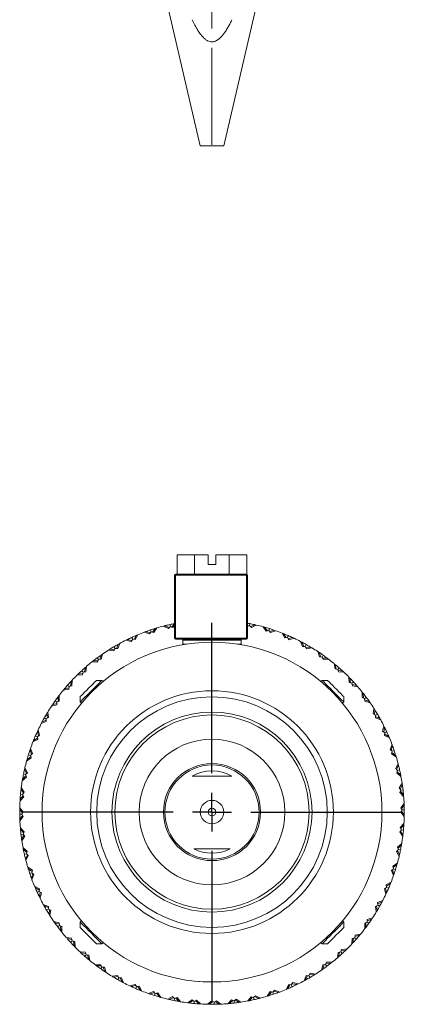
# Model space of a CAD drawing. Header units: inches. Extents: x 1 to 18.7, y 1.8 to 15.7.
# Tile 7 of 22: x 10.3 to 12.3, y 1.8 to 6.9. Entities that reach past the tile are written whole.
import ezdxf

# ---------------------------------------------------------------- set-up
doc = ezdxf.new("R2010")
doc.units = ezdxf.units.IN
doc.header["$MEASUREMENT"] = 0
doc.linetypes.add('CENTERX2', pattern=[0.8, 0.5, -0.1, 0.1, -0.1])
doc.layers.add('SLD-0', color=7, linetype='Continuous')

# ---------------------------------------------------------------- blocks, each defined once
blk = doc.blocks.new('SW_CENTERMARKSYMBOL_1')
at = {"layer": 'SLD-0', "color": 0}
for p, q in [((0, 0.2), (0, 0.975)), ((0, 0), (0, 0.1)), ((-0.2, 0), (-0.975, 0)), ((0, 0), (-0.1, 0)), ((0, 0), (0, -0.1)), ((0, 0), (0.1, 0)), ((0.2, 0), (0.975, 0)), ((0, -0.2), (0, -0.975))]:
    blk.add_line(p, q, dxfattribs=at)

msp = doc.modelspace()

# ---------------------------------------------------------------- linework, layer by layer
at = {"color": 7, "linetype": 'Continuous', "lineweight": 15}
for p, q in [((11.0828, 7.0326), (11.265, 6.2526)), ((11.3856, 6.2526), (11.5678, 7.0326)), ((11.265, 6.2526), (11.3856, 6.2526)), ((11.1452, 4.1457), (11.1452, 4.0457)), ((11.1452, 4.1457), (11.235, 4.1457)), ((11.235, 4.1457), (11.235, 4.0457)), ((11.235, 4.1457), (11.3053, 4.1457)), ((11.3053, 4.0957), (11.3053, 4.1457)), ((11.3453, 4.1457), (11.3453, 4.0957)), ((11.3453, 4.1457), (11.4145, 4.1457)), ((11.4145, 4.1457), (11.4145, 4.0457)), ((11.4145, 4.1457), (11.5043, 4.1457)), ((11.5043, 4.1457), (11.5043, 4.0455)), ((11.3453, 4.0957), (11.3053, 4.0957)), ((11.1328, 3.7157), (11.1328, 4.0407)), ((11.1328, 4.0407), (11.1378, 4.0407)), ((11.1378, 4.0407), (11.1378, 4.0457)), ((11.1378, 4.0457), (11.5028, 4.0457)), ((11.1378, 4.0407), (11.1378, 3.7157)), ((11.5028, 4.0407), (11.1378, 4.0407)), ((11.5028, 4.0407), (11.5028, 4.0457)), ((11.5028, 3.7157), (11.5028, 4.0407)), ((11.5028, 4.0407), (11.5078, 4.0407)), ((11.5078, 4.0407), (11.5078, 3.7157)), ((11.0122, 3.7486), (11.0088, 3.7588)), ((11.0335, 3.7667), (11.019, 3.747)), ((11.0256, 3.7454), (11.041, 3.769)), ((11.0328, 3.7658), (11.0317, 3.7662)), ((11.0757, 3.7787), (11.1012, 3.7665)), ((11.0833, 3.7807), (11.1059, 3.7713)), ((11.0844, 3.7803), (11.0851, 3.7811)), ((11.1012, 3.7665), (11.1109, 3.7763)), ((11.1109, 3.7763), (11.1086, 3.7867)), ((11.1109, 3.7763), (11.1239, 3.7716)), ((11.1328, 3.7908), (11.1175, 3.7739)), ((11.1239, 3.7716), (11.1328, 3.7826)), ((11.1328, 3.7914), (11.1321, 3.7917)), ((11.5115, 3.7783), (11.5078, 3.7823)), ((11.5078, 3.7769), (11.5181, 3.7809)), ((11.5202, 3.7913), (11.5181, 3.7809)), ((11.5181, 3.7809), (11.5281, 3.7713)), ((11.5232, 3.776), (11.5456, 3.7859)), ((11.5281, 3.7713), (11.5532, 3.7841)), ((11.5445, 3.7854), (11.5438, 3.7863)), ((11.5882, 3.7752), (11.6041, 3.7519)), ((11.5958, 3.7731), (11.6106, 3.7536)), ((11.5964, 3.7722), (11.5975, 3.7726)), ((11.6041, 3.7519), (11.6174, 3.7554)), ((11.6174, 3.7554), (11.6206, 3.7657)), ((11.6174, 3.7554), (11.6263, 3.7449)), ((11.6452, 3.7576), (11.622, 3.7501)), ((11.6263, 3.7449), (11.6527, 3.755)), ((11.6442, 3.7573), (11.6435, 3.7582)), ((10.882, 3.7059), (10.9094, 3.6993)), ((10.889, 3.7094), (10.9131, 3.7049)), ((10.8902, 3.7092), (10.8907, 3.7102)), ((10.9094, 3.6993), (10.9169, 3.7108)), ((10.9169, 3.7108), (10.9125, 3.7205)), ((10.9169, 3.7108), (10.9306, 3.709)), ((10.9362, 3.731), (10.9239, 3.7099)), ((10.9306, 3.709), (10.9434, 3.7341)), ((10.9356, 3.73), (10.9345, 3.7303)), ((10.9769, 3.7474), (11.0035, 3.7379)), ((10.9843, 3.7501), (11.0078, 3.7431)), ((10.9854, 3.7498), (10.986, 3.7508)), ((11.0035, 3.7379), (11.0122, 3.7486)), ((11.0122, 3.7486), (11.0256, 3.7454)), ((11.1378, 3.7157), (11.1328, 3.7157)), ((11.1378, 3.7107), (11.1378, 3.7157)), ((11.1378, 3.7157), (11.5028, 3.7157)), ((11.5028, 3.7107), (11.1378, 3.7107)), ((11.1753, 3.7057), (11.1753, 3.6857)), ((11.4753, 3.7057), (11.1753, 3.7057)), ((11.4753, 3.6857), (11.4753, 3.7057)), ((11.5028, 3.7107), (11.5028, 3.7157)), ((11.5078, 3.7157), (11.5028, 3.7157)), ((11.6865, 3.7425), (11.6999, 3.7177)), ((11.6938, 3.7396), (11.7066, 3.7187)), ((11.6944, 3.7386), (11.6955, 3.7389)), ((11.6999, 3.7177), (11.7135, 3.7198)), ((11.7135, 3.7198), (11.7178, 3.7296)), ((11.7135, 3.7198), (11.7213, 3.7084)), ((11.7414, 3.719), (11.7175, 3.714)), ((11.7213, 3.7084), (11.7486, 3.7157)), ((11.7403, 3.7188), (11.7398, 3.7198)), ((10.7919, 3.6547), (10.8199, 3.651)), ((10.7985, 3.6589), (10.8229, 3.657)), ((10.7997, 3.6588), (10.8001, 3.6599)), ((10.8199, 3.651), (10.8261, 3.6632)), ((10.8261, 3.6632), (10.8207, 3.6724)), ((10.8261, 3.6632), (10.8399, 3.6628)), ((10.8431, 3.6854), (10.8332, 3.663)), ((10.8399, 3.6628), (10.8501, 3.6892)), ((10.8427, 3.6843), (10.8416, 3.6845)), ((11.0895, 3.6625), (11.0894, 3.6633)), ((11.1688, 3.6817), (11.1688, 3.6816)), ((11.1753, 3.6857), (11.1934, 3.6857)), ((11.4572, 3.6857), (11.4753, 3.6857)), ((11.7809, 3.6997), (11.7916, 3.6736)), ((11.7878, 3.696), (11.7983, 3.6739)), ((11.7883, 3.695), (11.7895, 3.6952)), ((11.7916, 3.6736), (11.8054, 3.6743)), ((11.8054, 3.6743), (11.8106, 3.6836)), ((11.8054, 3.6743), (11.8119, 3.6622)), ((11.833, 3.6706), (11.8087, 3.6681)), ((11.8119, 3.6622), (11.8398, 3.6665)), ((11.8319, 3.6705), (11.8315, 3.6715)), ((10.715, 3.5993), (10.7152, 3.6004)), ((10.7408, 3.6064), (10.7344, 3.615)), ((10.7358, 3.5936), (10.7408, 3.6064)), ((10.7408, 3.6064), (10.7545, 3.6075)), ((10.7554, 3.6302), (10.7478, 3.607)), ((10.7551, 3.6291), (10.7539, 3.6292)), ((10.7545, 3.6075), (10.7619, 3.6347)), ((11.8702, 3.6473), (11.8782, 3.6202)), ((11.8768, 3.6429), (11.8849, 3.6198)), ((11.8772, 3.6418), (11.8783, 3.6419)), ((11.8782, 3.6202), (11.892, 3.6194)), ((11.892, 3.6194), (11.8981, 3.6282)), ((11.892, 3.6194), (11.8972, 3.6067)), ((11.9191, 3.6129), (11.8946, 3.6129)), ((11.8972, 3.6067), (11.9254, 3.6081)), ((11.918, 3.6129), (11.9176, 3.614)), ((10.6739, 3.5662), (10.6688, 3.5423)), ((10.6737, 3.5651), (10.6725, 3.565)), ((10.6754, 3.5435), (10.6799, 3.5714)), ((10.7076, 3.5944), (10.7358, 3.5936)), ((10.7138, 3.5993), (10.7383, 3.5999)), ((11.9536, 3.5858), (11.9587, 3.558)), ((11.9587, 3.558), (11.9723, 3.5558)), ((11.9597, 3.5807), (11.9654, 3.5569)), ((11.96, 3.5796), (11.9611, 3.5796)), ((11.9723, 3.5558), (11.9794, 3.5639)), ((11.9723, 3.5558), (11.9762, 3.5426)), ((10.6034, 3.4716), (10.6049, 3.4998)), ((10.6301, 3.5256), (10.6583, 3.5277)), ((10.6358, 3.5311), (10.66, 3.5342)), ((10.6369, 3.5312), (10.6371, 3.5324)), ((10.6619, 3.541), (10.6546, 3.5489)), ((10.6583, 3.5277), (10.6619, 3.541)), ((10.6619, 3.541), (10.6754, 3.5435)), ((10.7584, 3.499), (10.7305, 3.499)), ((10.7648, 3.4926), (10.7584, 3.499)), ((11.8923, 3.499), (11.8858, 3.4926)), ((11.9201, 3.499), (11.8923, 3.499)), ((11.9986, 3.5465), (11.9743, 3.5491)), ((11.9762, 3.5426), (12.0044, 3.5411)), ((11.9975, 3.5466), (11.9973, 3.5477)), ((12.0302, 3.5159), (12.0323, 3.4878)), ((12.0357, 3.5103), (12.0388, 3.486)), ((12.0358, 3.5091), (12.037, 3.5089)), ((10.5603, 3.449), (10.588, 3.4541)), ((10.5653, 3.4551), (10.5891, 3.4608)), ((10.5664, 3.4554), (10.5665, 3.4565)), ((10.5902, 3.4677), (10.5822, 3.4748)), ((10.588, 3.4541), (10.5902, 3.4677)), ((10.5902, 3.4677), (10.6034, 3.4716)), ((10.5996, 3.494), (10.597, 3.4697)), ((10.5994, 3.4929), (10.5983, 3.4927)), ((12.0323, 3.4878), (12.0456, 3.4842)), ((12.0456, 3.4842), (12.0535, 3.4914)), ((12.0456, 3.4842), (12.0481, 3.4706)), ((12.0708, 3.4721), (12.0469, 3.4772)), ((12.0481, 3.4706), (12.076, 3.4662)), ((12.0697, 3.4724), (12.0696, 3.4735)), ((10.5331, 3.4134), (10.5321, 3.413)), ((10.5331, 3.4145), (10.5331, 3.39)), ((10.5393, 3.3926), (10.5379, 3.4208)), ((10.647, 3.4155), (10.647, 3.3877)), ((12.0036, 3.3877), (12.0036, 3.4155)), ((12.099, 3.4384), (12.0982, 3.4102)), ((12.0982, 3.4102), (12.111, 3.4052)), ((12.1039, 3.4322), (12.1045, 3.4078)), ((12.1039, 3.4311), (12.105, 3.4308)), ((12.111, 3.4052), (12.1196, 3.4116)), ((12.111, 3.4052), (12.1121, 3.3915)), ((12.1348, 3.3906), (12.1116, 3.3982)), ((10.4988, 3.3656), (10.5259, 3.3736)), ((10.5032, 3.3722), (10.5262, 3.3803)), ((10.5042, 3.3726), (10.5042, 3.3737)), ((10.5266, 3.3874), (10.5179, 3.3935)), ((10.5259, 3.3736), (10.5266, 3.3874)), ((10.5266, 3.3874), (10.5393, 3.3926)), ((10.647, 3.3877), (10.6534, 3.3812)), ((11.9972, 3.3812), (12.0036, 3.3877)), ((12.1121, 3.3915), (12.1393, 3.3842)), ((12.1337, 3.391), (12.1338, 3.3921)), ((12.1593, 3.3542), (12.1556, 3.3262)), ((12.1635, 3.3475), (12.1616, 3.3231)), ((10.4718, 3.3008), (10.4624, 3.306)), ((10.4718, 3.3008), (10.4839, 3.3073)), ((10.4724, 3.287), (10.4718, 3.3008)), ((10.4755, 3.3273), (10.4745, 3.3269)), ((10.4754, 3.3284), (10.4779, 3.3041)), ((10.4839, 3.3073), (10.4795, 3.3352)), ((12.1556, 3.3262), (12.1678, 3.3199)), ((12.1634, 3.3464), (12.1645, 3.3459)), ((12.1678, 3.3199), (12.1674, 3.3061)), ((12.1674, 3.3061), (12.1938, 3.296)), ((12.19, 3.3029), (12.1676, 3.3129)), ((12.1678, 3.3199), (12.177, 3.3254)), ((12.1889, 3.3034), (12.1891, 3.3045)), ((10.4463, 3.2763), (10.4724, 3.287)), ((10.45, 3.2832), (10.4721, 3.2937)), ((10.451, 3.2837), (10.4509, 3.2849)), ((12.2105, 3.2641), (12.2039, 3.2366)), ((12.214, 3.257), (12.2095, 3.2329)), ((12.2138, 3.2559), (12.2148, 3.2553)), ((10.4035, 3.1819), (10.4284, 3.1953)), ((10.4065, 3.1892), (10.4273, 3.202)), ((10.4262, 3.2089), (10.4164, 3.2132)), ((10.4272, 3.2357), (10.4262, 3.2352)), ((10.4262, 3.2089), (10.4376, 3.2167)), ((10.4284, 3.1953), (10.4262, 3.2089)), ((10.427, 3.2368), (10.4321, 3.2129)), ((10.4376, 3.2167), (10.4304, 3.244)), ((12.2039, 3.2366), (12.2154, 3.2291)), ((12.2154, 3.2291), (12.2136, 3.2155)), ((12.2136, 3.2155), (12.2387, 3.2026)), ((12.2356, 3.2099), (12.2145, 3.2221)), ((12.2154, 3.2291), (12.2251, 3.2336)), ((12.2346, 3.2104), (12.2349, 3.2115)), ((10.4011, 3.1217), (10.391, 3.1481)), ((10.4074, 3.1898), (10.4071, 3.1909)), ((12.252, 3.1691), (12.2425, 3.1425)), ((12.2547, 3.1617), (12.2477, 3.1383)), ((12.2544, 3.1606), (12.2554, 3.16)), ((10.3708, 3.0836), (10.3941, 3.0995)), ((10.373, 3.0912), (10.3924, 3.106)), ((10.3906, 3.1128), (10.3804, 3.116)), ((10.3888, 3.1396), (10.3878, 3.1389)), ((10.3884, 3.1406), (10.396, 3.1174)), ((10.3906, 3.1128), (10.4011, 3.1217)), ((10.3941, 3.0995), (10.3906, 3.1128)), ((12.2425, 3.1425), (12.2532, 3.1338)), ((12.2532, 3.1338), (12.25, 3.1204)), ((12.25, 3.1204), (12.2736, 3.105)), ((12.2713, 3.1126), (12.2516, 3.127)), ((12.2532, 3.1338), (12.2634, 3.1373)), ((12.2704, 3.1133), (12.2708, 3.1143)), ((10.3747, 3.0235), (10.3619, 3.0486)), ((10.3739, 3.0918), (10.3735, 3.0929)), ((12.2833, 3.0703), (12.2711, 3.0449)), ((12.2711, 3.0449), (12.2809, 3.0351)), ((12.2853, 3.0627), (12.2759, 3.0401)), ((12.2849, 3.0616), (12.2857, 3.0609)), ((10.3486, 2.9823), (10.3701, 3.0006)), ((10.3499, 2.9901), (10.3677, 3.0069)), ((10.3507, 2.9909), (10.3502, 2.9919)), ((10.3652, 3.0135), (10.3547, 3.0156)), ((10.3606, 3.0399), (10.3597, 3.0392)), ((10.3601, 3.041), (10.37, 3.0186)), ((10.3652, 3.0135), (10.3747, 3.0235)), ((10.3701, 3.0006), (10.3652, 3.0135)), ((12.2809, 3.0351), (12.2762, 3.0221)), ((12.2762, 3.0221), (12.2981, 3.0044)), ((12.2966, 3.0121), (12.2785, 3.0285)), ((12.2809, 3.0351), (12.2913, 3.0375)), ((12.2958, 3.0129), (12.2963, 3.0139)), ((10.3587, 2.923), (10.3434, 2.9467)), ((12.3042, 2.9688), (12.2894, 2.9448)), ((12.2894, 2.9448), (12.298, 2.9341)), ((12.3053, 2.961), (12.2936, 2.9395)), ((12.3048, 2.96), (12.3056, 2.9592)), ((10.3371, 2.8794), (10.3565, 2.8998)), ((10.3376, 2.8872), (10.3535, 2.9058)), ((10.3503, 2.9121), (10.3396, 2.9131)), ((10.343, 2.9379), (10.3422, 2.937)), ((10.3424, 2.9389), (10.3546, 2.9177)), ((10.3503, 2.9121), (10.3587, 2.923)), ((10.3565, 2.8998), (10.3503, 2.9121)), ((12.298, 2.9341), (12.2921, 2.9216)), ((12.2921, 2.9216), (12.312, 2.9017)), ((12.3113, 2.9095), (12.295, 2.9277)), ((12.298, 2.9341), (12.3087, 2.9353)), ((12.3106, 2.9104), (12.3112, 2.9113)), ((10.3533, 2.8214), (10.3356, 2.8434)), ((10.3383, 2.8881), (10.3377, 2.8891)), ((12.3143, 2.8657), (12.2971, 2.8433)), ((12.2971, 2.8433), (12.3046, 2.8318)), ((12.3146, 2.8578), (12.3007, 2.8377)), ((12.314, 2.8569), (12.3147, 2.856)), ((10.3354, 2.8355), (10.3498, 2.8157)), ((10.3361, 2.8345), (10.3354, 2.8336)), ((10.3461, 2.8097), (10.3354, 2.8095)), ((10.336, 2.7836), (10.3499, 2.8038)), ((10.3363, 2.7757), (10.3536, 2.7981)), ((10.3461, 2.8097), (10.3533, 2.8214)), ((10.3536, 2.7981), (10.3461, 2.8097)), ((12.3046, 2.8318), (12.2973, 2.82)), ((12.2973, 2.82), (12.3151, 2.7981)), ((12.3152, 2.806), (12.3009, 2.8258)), ((12.3046, 2.8318), (12.3153, 2.8319)), ((12.3145, 2.8069), (12.3152, 2.8078)), ((10.3367, 2.7846), (10.3359, 2.7855)), ((10.3586, 2.7198), (10.3386, 2.7398)), ((12.3136, 2.7621), (12.2941, 2.7416)), ((12.2941, 2.7416), (12.3003, 2.7294)), ((12.3131, 2.7542), (12.2972, 2.7356)), ((12.3123, 2.7533), (12.313, 2.7524)), ((10.3393, 2.7319), (10.3556, 2.7137)), ((10.3401, 2.7311), (10.3395, 2.7301)), ((10.3526, 2.7074), (10.342, 2.7061)), ((10.3453, 2.6804), (10.357, 2.7019)), ((10.3465, 2.6726), (10.3613, 2.6966)), ((10.3526, 2.7074), (10.3586, 2.7198)), ((10.3613, 2.6966), (10.3526, 2.7074)), ((10.4553, 2.7346), (10.4546, 2.7347)), ((10.4548, 2.7318), (10.4553, 2.7346)), ((12.3003, 2.7294), (12.2919, 2.7184)), ((12.2919, 2.7184), (12.3073, 2.6947)), ((12.3082, 2.7026), (12.296, 2.7238)), ((12.3003, 2.7294), (12.311, 2.7284)), ((12.3077, 2.7036), (12.3085, 2.7044)), ((10.3459, 2.6814), (10.3451, 2.6822)), ((10.3744, 2.6193), (10.3525, 2.6371)), ((12.302, 2.6591), (12.2805, 2.6408)), ((12.2805, 2.6408), (12.2855, 2.6279)), ((12.3007, 2.6513), (12.2829, 2.6345)), ((12.2999, 2.6505), (12.3004, 2.6495)), ((10.354, 2.6293), (10.3721, 2.6129)), ((10.3548, 2.6286), (10.3543, 2.6275)), ((10.3698, 2.6063), (10.3593, 2.604)), ((10.3653, 2.5787), (10.3748, 2.6013)), ((10.3673, 2.5711), (10.3795, 2.5966)), ((10.3698, 2.6063), (10.3744, 2.6193)), ((10.3795, 2.5966), (10.3698, 2.6063)), ((12.2855, 2.6279), (12.2759, 2.618)), ((12.2759, 2.618), (12.2887, 2.5928)), ((12.2905, 2.6005), (12.2806, 2.6228)), ((12.2855, 2.6279), (12.2959, 2.6258)), ((12.29, 2.6015), (12.2909, 2.6023)), ((10.3658, 2.5798), (10.3649, 2.5805)), ((10.4007, 2.521), (10.377, 2.5364)), ((12.2798, 2.5579), (12.2565, 2.5419)), ((12.2565, 2.5419), (12.26, 2.5286)), ((12.2777, 2.5503), (12.2582, 2.5354)), ((12.2768, 2.5496), (12.2772, 2.5485)), ((10.3793, 2.5289), (10.3991, 2.5144)), ((10.3802, 2.5282), (10.3799, 2.5271)), ((10.3974, 2.5076), (10.3873, 2.5042)), ((10.3959, 2.4797), (10.4029, 2.5032)), ((10.3974, 2.5076), (10.4007, 2.521)), ((10.4081, 2.4989), (10.3974, 2.5076)), ((10.3986, 2.4723), (10.4081, 2.4989)), ((12.26, 2.5286), (12.2495, 2.5197)), ((12.2495, 2.5197), (12.2596, 2.4933)), ((12.2622, 2.5008), (12.2547, 2.5241)), ((12.26, 2.5286), (12.2703, 2.5254)), ((12.2619, 2.5019), (12.2628, 2.5025)), ((10.3962, 2.4808), (10.3953, 2.4814)), ((10.4371, 2.426), (10.4119, 2.4388)), ((12.2471, 2.4596), (12.2223, 2.4461)), ((12.2223, 2.4461), (12.2244, 2.4325)), ((12.2442, 2.4522), (12.2233, 2.4395)), ((12.2432, 2.4516), (12.2435, 2.4505)), ((10.415, 2.4316), (10.4362, 2.4193)), ((10.416, 2.431), (10.4157, 2.4299)), ((10.4352, 2.4123), (10.4255, 2.4079)), ((10.4352, 2.4123), (10.4371, 2.426)), ((10.4468, 2.4048), (10.4352, 2.4123)), ((10.4368, 2.3856), (10.4358, 2.3861)), ((10.4366, 2.3844), (10.4411, 2.4085)), ((10.4401, 2.3774), (10.4468, 2.4048)), ((12.2244, 2.4325), (12.213, 2.4247)), ((12.213, 2.4247), (12.2203, 2.3975)), ((12.2236, 2.4046), (12.2186, 2.4286)), ((12.2234, 2.4057), (12.2244, 2.4063)), ((12.2244, 2.4325), (12.2342, 2.4283)), ((10.4832, 2.3353), (10.4569, 2.3455)), ((10.4607, 2.3385), (10.483, 2.3286)), ((10.4617, 2.3381), (10.4616, 2.337)), ((10.4828, 2.3215), (10.4832, 2.3353)), ((12.1789, 2.3407), (12.1668, 2.3341)), ((12.1668, 2.3341), (12.1711, 2.3062)), ((12.1752, 2.313), (12.1727, 2.3373)), ((12.2043, 2.3652), (12.1782, 2.3544)), ((12.1782, 2.3544), (12.1789, 2.3407)), ((12.2006, 2.3582), (12.1785, 2.3477)), ((12.1789, 2.3407), (12.1882, 2.3354)), ((12.1996, 2.3577), (12.1998, 2.3566)), ((10.4828, 2.3215), (10.4736, 2.3161)), ((10.4951, 2.3153), (10.4828, 2.3215)), ((10.4872, 2.2951), (10.4861, 2.2955)), ((10.4871, 2.2939), (10.4891, 2.3183)), ((10.4913, 2.2873), (10.4951, 2.3153)), ((12.1751, 2.3141), (12.1761, 2.3146)), ((10.5385, 2.2499), (10.5113, 2.2573)), ((10.5158, 2.2508), (10.5391, 2.2432)), ((10.5169, 2.2505), (10.5169, 2.2493)), ((10.5396, 2.2362), (10.531, 2.2298)), ((10.5396, 2.2362), (10.5385, 2.2499)), ((10.5525, 2.2312), (10.5396, 2.2362)), ((10.5468, 2.2092), (10.5462, 2.2337)), ((10.5517, 2.203), (10.5525, 2.2312)), ((10.6534, 2.2602), (10.647, 2.2538)), ((10.647, 2.2538), (10.647, 2.2259)), ((12.0036, 2.2538), (11.9972, 2.2602)), ((11.9994, 2.2495), (12.0036, 2.2538)), ((12.0036, 2.2259), (12.0036, 2.2538)), ((12.124, 2.2541), (12.1113, 2.2488)), ((12.1113, 2.2488), (12.1127, 2.2206)), ((12.1175, 2.2269), (12.1175, 2.2514)), ((12.1248, 2.2678), (12.124, 2.2541)), ((12.124, 2.2541), (12.1328, 2.2479)), ((12.1475, 2.2692), (12.1244, 2.2611)), ((12.1519, 2.2758), (12.1248, 2.2678)), ((12.1464, 2.2688), (12.1465, 2.2677)), ((10.5467, 2.2104), (10.5456, 2.2106)), ((12.0626, 2.1873), (12.0604, 2.1737)), ((12.0853, 2.1863), (12.0615, 2.1806)), ((12.0904, 2.1924), (12.0626, 2.1873)), ((12.0842, 2.186), (12.0842, 2.1849)), ((12.1175, 2.2281), (12.1186, 2.2284)), ((10.6025, 2.1708), (10.5746, 2.1753)), ((10.5798, 2.1693), (10.6037, 2.1642)), ((10.5809, 2.1691), (10.581, 2.1679)), ((10.605, 2.1573), (10.5971, 2.15)), ((10.605, 2.1573), (10.6025, 2.1708)), ((10.6183, 2.1537), (10.605, 2.1573)), ((10.6149, 2.1312), (10.6118, 2.1554)), ((10.6148, 2.1323), (10.6137, 2.1325)), ((10.6205, 2.1255), (10.6183, 2.1537)), ((10.7305, 2.1424), (10.7584, 2.1424)), ((10.7584, 2.1424), (10.7648, 2.1488)), ((11.8858, 2.1488), (11.8923, 2.1424)), ((11.8923, 2.1424), (11.9201, 2.1424)), ((12.0472, 2.1698), (12.0457, 2.1416)), ((12.0604, 2.1737), (12.0472, 2.1698)), ((12.0511, 2.1474), (12.0537, 2.1717)), ((12.0512, 2.1485), (12.0523, 2.1487)), ((12.0604, 2.1737), (12.0685, 2.1666)), ((10.6744, 2.0988), (10.6462, 2.1003)), ((10.652, 2.095), (10.6763, 2.0924)), ((10.6531, 2.0948), (10.6533, 2.0937)), ((10.6783, 2.0856), (10.6712, 2.0776)), ((10.6783, 2.0856), (10.6744, 2.0988)), ((10.6919, 2.0834), (10.6783, 2.0856)), ((10.6909, 2.0607), (10.6852, 2.0845)), ((10.697, 2.0557), (10.6919, 2.0834)), ((11.9752, 2.0979), (11.9708, 2.07)), ((11.9888, 2.1004), (11.9752, 2.0979)), ((11.9767, 2.0752), (11.9818, 2.0991)), ((11.9924, 2.1137), (11.9888, 2.1004)), ((11.9888, 2.1004), (11.996, 2.0925)), ((12.0149, 2.1103), (11.9906, 2.1072)), ((12.0205, 2.1159), (11.9924, 2.1137)), ((12.0137, 2.1102), (12.0135, 2.1091)), ((10.6906, 2.0618), (10.6895, 2.0619)), ((10.7534, 2.0347), (10.7252, 2.0333)), ((10.7315, 2.0285), (10.756, 2.0285)), ((10.7327, 2.0285), (10.733, 2.0275)), ((10.7587, 2.022), (10.7534, 2.0347)), ((11.8961, 2.0339), (11.8888, 2.0067)), ((11.8952, 2.0112), (11.9028, 2.0345)), ((11.9098, 2.035), (11.8961, 2.0339)), ((11.9148, 2.0479), (11.9098, 2.035)), ((11.9098, 2.035), (11.9162, 2.0264)), ((11.9368, 2.0422), (11.9124, 2.0416)), ((11.943, 2.0471), (11.9148, 2.0479)), ((11.9357, 2.0421), (11.9354, 2.041)), ((11.977, 2.0763), (11.9781, 2.0764)), ((10.7587, 2.022), (10.7525, 2.0133)), ((10.7724, 2.0213), (10.7587, 2.022)), ((10.7738, 1.9986), (10.7657, 2.0216)), ((10.7734, 1.9996), (10.7723, 1.9996)), ((10.7804, 1.9942), (10.7724, 2.0213)), ((10.8387, 1.9793), (10.8108, 1.9749)), ((10.8453, 1.9672), (10.8387, 1.9793)), ((11.8107, 1.9786), (11.8006, 1.9523)), ((11.8075, 1.9561), (11.8175, 1.9784)), ((11.8245, 1.9782), (11.8107, 1.9786)), ((11.8308, 1.9905), (11.8245, 1.9782)), ((11.8245, 1.9782), (11.83, 1.969)), ((11.8521, 1.9825), (11.8277, 1.9845)), ((11.8588, 1.9867), (11.8308, 1.9905)), ((11.851, 1.9826), (11.8505, 1.9815)), ((11.8956, 2.0123), (11.8967, 2.0123)), ((10.8176, 1.9708), (10.8419, 1.9733)), ((10.8187, 1.9709), (10.8192, 1.9699)), ((10.8453, 1.9672), (10.84, 1.9578)), ((10.859, 1.9678), (10.8453, 1.9672)), ((10.8628, 1.9454), (10.8523, 1.9675)), ((10.8698, 1.9417), (10.859, 1.9678)), ((10.8623, 1.9464), (10.8612, 1.9463)), ((10.9293, 1.933), (10.9021, 1.9258)), ((10.9092, 1.9224), (10.9332, 1.9275)), ((10.9371, 1.9216), (10.9293, 1.933)), ((11.2617, 1.948), (11.259, 1.949)), ((11.7201, 1.9325), (11.7072, 1.9073)), ((11.7145, 1.9104), (11.7267, 1.9316)), ((11.7337, 1.9306), (11.7201, 1.9325)), ((11.7412, 1.9422), (11.7337, 1.9306)), ((11.7337, 1.9306), (11.7382, 1.9209)), ((11.7616, 1.932), (11.7375, 1.9365)), ((11.7687, 1.9355), (11.7412, 1.9422)), ((11.7605, 1.9322), (11.7599, 1.9312)), ((11.808, 1.9571), (11.8091, 1.957)), ((10.9103, 1.9226), (10.9109, 1.9216)), ((10.9371, 1.9216), (10.9329, 1.9118)), ((10.9507, 1.9238), (10.9371, 1.9216)), ((10.9568, 1.9019), (10.9441, 1.9227)), ((10.9642, 1.8989), (10.9507, 1.9238)), ((10.9562, 1.9028), (10.9551, 1.9025)), ((11.0243, 1.8965), (10.9979, 1.8864)), ((11.0054, 1.8838), (11.0287, 1.8914)), ((11.0065, 1.8842), (11.0071, 1.8832)), ((11.0332, 1.886), (11.0243, 1.8965)), ((11.0332, 1.886), (11.03, 1.8758)), ((11.0465, 1.8895), (11.0332, 1.886)), ((11.0549, 1.8684), (11.04, 1.8878)), ((11.0625, 1.8662), (11.0465, 1.8895)), ((11.625, 1.8961), (11.6096, 1.8724)), ((11.6172, 1.8747), (11.6316, 1.8945)), ((11.6384, 1.8928), (11.625, 1.8961)), ((11.6471, 1.9035), (11.6384, 1.8928)), ((11.6384, 1.8928), (11.6419, 1.8827)), ((11.6663, 1.8913), (11.6429, 1.8983)), ((11.6737, 1.894), (11.6471, 1.9035)), ((11.6652, 1.8916), (11.6646, 1.8907)), ((11.715, 1.9114), (11.7161, 1.9111)), ((11.0542, 1.8693), (11.0531, 1.8689)), ((11.1226, 1.8701), (11.0974, 1.8573)), ((11.1051, 1.8555), (11.1274, 1.8654)), ((11.1061, 1.856), (11.1069, 1.8551)), ((11.1325, 1.8606), (11.1226, 1.8701)), ((11.1325, 1.8606), (11.1304, 1.8501)), ((11.1454, 1.8655), (11.1325, 1.8606)), ((11.1559, 1.8453), (11.1391, 1.8631)), ((11.1637, 1.844), (11.1454, 1.8655)), ((11.1551, 1.8462), (11.1541, 1.8456)), ((11.223, 1.8541), (11.1993, 1.8388)), ((11.2072, 1.8378), (11.2284, 1.85)), ((11.2082, 1.8384), (11.209, 1.8376)), ((11.234, 1.8457), (11.223, 1.8541)), ((11.234, 1.8457), (11.233, 1.835)), ((11.2462, 1.8519), (11.234, 1.8457)), ((11.2588, 1.833), (11.2402, 1.8489)), ((11.2667, 1.8325), (11.2462, 1.8519)), ((11.2579, 1.8337), (11.257, 1.8331)), ((11.3246, 1.8487), (11.3027, 1.831)), ((11.3106, 1.8308), (11.3304, 1.8452)), ((11.3115, 1.8315), (11.3124, 1.8308)), ((11.3364, 1.8415), (11.3246, 1.8487)), ((11.3479, 1.849), (11.3364, 1.8415)), ((11.3364, 1.8415), (11.3365, 1.8308)), ((11.3624, 1.8314), (11.3423, 1.8453)), ((11.3703, 1.8317), (11.3479, 1.849)), ((11.3615, 1.8321), (11.3606, 1.8313)), ((11.4262, 1.854), (11.4063, 1.834)), ((11.4141, 1.8347), (11.4323, 1.851)), ((11.415, 1.8355), (11.4159, 1.8349)), ((11.4387, 1.848), (11.4262, 1.854)), ((11.4494, 1.8567), (11.4387, 1.848)), ((11.4387, 1.848), (11.4399, 1.8374)), ((11.4656, 1.8407), (11.4441, 1.8524)), ((11.4734, 1.8419), (11.4494, 1.8567)), ((11.4646, 1.8413), (11.4638, 1.8405)), ((11.5267, 1.8698), (11.509, 1.8479)), ((11.5167, 1.8494), (11.5331, 1.8675)), ((11.5175, 1.8502), (11.5185, 1.8497)), ((11.5397, 1.8652), (11.5267, 1.8698)), ((11.5495, 1.8749), (11.5397, 1.8652)), ((11.5397, 1.8652), (11.5421, 1.8547)), ((11.5673, 1.8607), (11.5447, 1.8702)), ((11.5749, 1.8627), (11.5495, 1.8749)), ((11.5662, 1.8612), (11.5655, 1.8603)), ((11.6179, 1.8756), (11.6189, 1.8753))]:
    msp.add_line(p, q, dxfattribs=at)
at = {"color": 7, "linetype": 'Continuous', "lineweight": 15, "flags": 128}
for points in [[(10.7584, 3.499), (10.7567, 3.4974), (10.752, 3.4927), (10.7444, 3.485), (10.7343, 3.475), (10.7224, 3.4631), (10.7094, 3.4501), (10.696, 3.4366), (10.6829, 3.4236), (10.6711, 3.4117), (10.661, 3.4017), (10.6534, 3.3941), (10.6486, 3.3893), (10.647, 3.3877)], [(10.647, 3.4155), (10.6486, 3.4171), (10.6531, 3.4216), (10.6603, 3.4288), (10.6696, 3.4381), (10.6803, 3.4488), (10.6916, 3.4601), (10.7028, 3.4713), (10.7128, 3.4814), (10.7212, 3.4897), (10.7271, 3.4956), (10.7301, 3.4986), (10.7305, 3.499)], [(12.0036, 3.3877), (12.0032, 3.3881), (12, 3.3913), (11.9938, 3.3975), (11.9849, 3.4064), (11.9738, 3.4175), (11.9613, 3.43), (11.948, 3.4434), (11.9346, 3.4567), (11.9221, 3.4692), (11.911, 3.4803), (11.9021, 3.4892), (11.8959, 3.4954), (11.8927, 3.4986), (11.8923, 3.499)], [(11.9201, 3.499), (11.9202, 3.4989), (11.9225, 3.4966), (11.9278, 3.4914), (11.9355, 3.4836), (11.9452, 3.4739), (11.9562, 3.463), (11.9676, 3.4516), (11.9785, 3.4406), (11.9882, 3.4309), (11.996, 3.4232), (12.0012, 3.4179), (12.0035, 3.4156), (12.0036, 3.4155)], [(10.647, 2.2538), (10.6474, 2.2534), (10.6506, 2.2501), (10.6569, 2.2439), (10.6658, 2.235), (10.6768, 2.224), (10.6894, 2.2114), (10.7027, 2.1981)], [(11.8923, 2.1424), (11.8925, 2.1426), (11.8953, 2.1454), (11.9012, 2.1513), (11.9098, 2.1599), (11.9206, 2.1707), (11.933, 2.1831), (11.9462, 2.1964), (11.9596, 2.2097), (11.9723, 2.2224), (11.9836, 2.2337), (11.9928, 2.2429), (11.9994, 2.2495)], [(10.6888, 2.1842), (10.6775, 2.1954), (10.6671, 2.2059), (10.6582, 2.2147), (10.6517, 2.2212), (10.6479, 2.2251), (10.647, 2.2259)], [(10.7305, 2.1424), (10.7297, 2.1433), (10.7258, 2.1471), (10.7193, 2.1536), (10.7105, 2.1625), (10.7, 2.1729), (10.6888, 2.1842)], [(10.7027, 2.1981), (10.716, 2.1848), (10.7286, 2.1722), (10.7396, 2.1612), (10.7485, 2.1523), (10.7547, 2.146), (10.758, 2.1428), (10.7584, 2.1424)], [(12.0004, 2.2227), (11.9947, 2.217), (11.9865, 2.2088), (11.9765, 2.1988), (11.9654, 2.1877), (11.9541, 2.1764), (11.9433, 2.1656), (11.9339, 2.1562), (11.9266, 2.1489), (11.9219, 2.1442), (11.9201, 2.1424), (11.9201, 2.1424)], [(12.0036, 2.2259), (12.0033, 2.2256), (12.0004, 2.2227)]]:
    msp.add_lwpolyline(points, dxfattribs=at)
at = {"color": 7, "linetype": 'Continuous', "lineweight": 15}
for radius in [0.875, 0.625, 0.5937, 0.515, 0.5, 0.375, 0.25, 0.2425, 0.0603, 0.02]:
    msp.add_circle((11.3253, 2.8207), radius, dxfattribs=at)
for centre, radius, start, end in [((11.1378, 4.0407), 0.005, 90, 180), ((11.5028, 4.0407), 0.005, 0, 90), ((11.3253, 2.8207), 0.99, 108.6468, 110.0415), ((11.3253, 2.8207), 0.99, 107.2522, 108.6468), ((11.3253, 2.8207), 0.99, 106.6896, 107.1464), ((11.3253, 2.8207), 0.99, 104.604, 106.6896), ((11.3253, 2.8207), 0.99, 104.1472, 104.604), ((11.3253, 2.8207), 0.99, 102.6468, 104.0415), ((11.3253, 2.8207), 0.99, 101.2522, 102.6468), ((11.3253, 2.8207), 0.99, 78.6468, 79.3771), ((11.3253, 2.8207), 0.99, 77.2522, 78.6468), ((11.3253, 2.8207), 0.99, 76.6896, 77.1464), ((11.3253, 2.8207), 0.99, 74.604, 76.6896), ((11.3253, 2.8207), 0.99, 74.1472, 74.604), ((11.3253, 2.8207), 0.99, 72.6468, 74.0415), ((11.3253, 2.8207), 0.99, 71.2522, 72.6468), ((11.3253, 2.8207), 0.99, 70.6896, 71.1464), ((11.3253, 2.8207), 0.99, 68.604, 70.6896), ((11.3253, 2.8207), 0.99, 116.604, 118.6896), ((11.3253, 2.8207), 0.99, 116.1472, 116.604), ((11.3253, 2.8207), 0.99, 114.6468, 116.0415), ((11.3253, 2.8207), 0.99, 113.2522, 114.6468), ((11.3253, 2.8207), 0.99, 112.6896, 113.1464), ((11.3253, 2.8207), 0.99, 110.604, 112.6896), ((11.3253, 2.8207), 0.99, 110.1472, 110.604), ((11.1378, 3.7157), 0.005, 180, 270), ((11.1703, 3.7057), 0.005, 0, 90), ((11.4803, 3.7057), 0.005, 90, 180), ((11.5028, 3.7157), 0.005, 270, 0), ((11.3253, 2.8207), 0.99, 68.1472, 68.604), ((11.3253, 2.8207), 0.99, 66.6468, 68.0415), ((11.3253, 2.8207), 0.99, 65.2522, 66.6468), ((11.3253, 2.8207), 0.99, 64.6896, 65.1464), ((11.3253, 2.8207), 0.99, 62.604, 64.6896), ((11.3253, 2.8207), 0.99, 122.604, 124.6896), ((11.3253, 2.8207), 0.99, 122.1472, 122.604), ((11.3253, 2.8207), 0.99, 120.6468, 122.0415), ((11.3253, 2.8207), 0.99, 119.2522, 120.6468), ((11.3253, 2.8207), 0.99, 118.6896, 119.1464), ((11.1803, 3.6857), 0.005, 180, 214.1083), ((11.4703, 3.6857), 0.005, 325.8917, 0), ((11.3253, 2.8207), 0.99, 62.1472, 62.604), ((11.3253, 2.8207), 0.99, 60.6468, 62.0415), ((11.3253, 2.8207), 0.99, 59.2522, 60.6468), ((11.3253, 2.8207), 0.99, 58.6896, 59.1464), ((11.3253, 2.8207), 0.99, 56.604, 58.6896), ((11.3253, 2.8207), 0.99, 126.6468, 128.0415), ((11.3253, 2.8207), 0.99, 125.2522, 126.6468), ((11.3253, 2.8207), 0.99, 124.6896, 125.1464), ((11.3253, 2.8207), 0.99, 56.1472, 56.604), ((11.3253, 2.8207), 0.99, 54.6468, 56.0415), ((11.3253, 2.8207), 0.99, 53.2522, 54.6468), ((11.3253, 2.8207), 0.99, 52.6896, 53.1464), ((11.3253, 2.8207), 0.99, 50.604, 52.6896), ((11.3253, 2.8207), 0.99, 131.2522, 132.6468), ((11.3253, 2.8207), 0.99, 130.6896, 131.1464), ((11.3253, 2.8207), 0.99, 128.604, 130.6896), ((11.3253, 2.8207), 0.99, 128.1472, 128.604), ((11.3253, 2.8207), 0.99, 50.1472, 50.604), ((11.3253, 2.8207), 0.99, 48.6468, 50.0415), ((11.3253, 2.8207), 0.99, 47.2522, 48.6468), ((11.3253, 2.8207), 0.99, 136.6896, 137.1464), ((11.3253, 2.8207), 0.99, 134.604, 136.6896), ((11.3253, 2.8207), 0.99, 134.1472, 134.604), ((11.3253, 2.8207), 0.99, 132.6468, 134.0415), ((11.3253, 2.8207), 0.99, 46.6896, 47.1464), ((11.3253, 2.8207), 0.99, 44.604, 46.6896), ((11.3253, 2.8207), 0.99, 44.1472, 44.604), ((11.3253, 2.8207), 0.99, 42.6468, 44.0415), ((11.3253, 2.8207), 0.99, 140.604, 142.6896), ((11.3253, 2.8207), 0.99, 140.1472, 140.604), ((11.3253, 2.8207), 0.99, 138.6468, 140.0415), ((11.3253, 2.8207), 0.99, 137.2522, 138.6468), ((11.3253, 2.8207), 0.99, 41.2522, 42.6468), ((11.3253, 2.8207), 0.99, 40.6896, 41.1464), ((11.3253, 2.8207), 0.99, 38.604, 40.6896), ((11.3253, 2.8207), 0.99, 143.2522, 144.6468), ((11.3253, 2.8207), 0.99, 142.6896, 143.1464), ((11.3253, 2.8207), 0.99, 38.1472, 38.604), ((11.3253, 2.8207), 0.99, 36.6468, 38.0415), ((11.3253, 2.8207), 0.99, 35.2522, 36.6468), ((11.3253, 2.8207), 0.99, 146.604, 148.6896), ((11.3253, 2.8207), 0.99, 146.1472, 146.604), ((11.3253, 2.8207), 0.99, 144.6468, 146.0415), ((11.3253, 2.8207), 0.99, 34.6896, 35.1464), ((11.3253, 2.8207), 0.99, 32.604, 34.6896), ((11.3253, 2.8207), 0.99, 32.1472, 32.604), ((11.3253, 2.8207), 0.99, 150.6468, 152.0415), ((11.3253, 2.8207), 0.99, 149.2522, 150.6468), ((11.3253, 2.8207), 0.99, 148.6896, 149.1464), ((11.3253, 2.8207), 0.99, 30.6468, 32.0415), ((11.3253, 2.8207), 0.99, 29.2522, 30.6468), ((11.3253, 2.8207), 0.99, 28.6896, 29.1464), ((11.3253, 2.8207), 0.99, 152.604, 154.6896), ((11.3253, 2.8207), 0.99, 152.1472, 152.604), ((11.3253, 2.8207), 0.99, 26.604, 28.6896), ((11.3253, 2.8207), 0.99, 26.1472, 26.604), ((11.3253, 2.8207), 0.99, 24.6468, 26.0415), ((11.3253, 2.8207), 0.99, 156.6468, 158.0415), ((11.3253, 2.8207), 0.99, 155.2522, 156.6468), ((11.3253, 2.8207), 0.99, 154.6896, 155.1464), ((11.3253, 2.8207), 0.99, 23.2522, 24.6468), ((11.3253, 2.8207), 0.99, 22.6896, 23.1464), ((11.3253, 2.8207), 0.99, 20.604, 22.6896), ((11.3253, 2.8207), 0.99, 160.6896, 161.1464), ((11.3253, 2.8207), 0.99, 158.604, 160.6896), ((11.3253, 2.8207), 0.99, 158.1472, 158.604), ((11.3253, 2.8207), 0.99, 20.1472, 20.604), ((11.3253, 2.8207), 0.99, 18.6468, 20.0415), ((11.3253, 2.8207), 0.99, 162.6468, 164.0415), ((11.3253, 2.8207), 0.99, 161.2522, 162.6468), ((11.3253, 2.8207), 0.99, 17.2522, 18.6468), ((11.3253, 2.8207), 0.99, 16.6896, 17.1464), ((11.3253, 2.8207), 0.99, 14.604, 16.6896), ((11.3253, 2.8207), 0.99, 166.6896, 167.1464), ((11.3253, 2.8207), 0.99, 164.604, 166.6896), ((11.3253, 2.8207), 0.99, 164.1472, 164.604), ((11.3253, 2.8207), 0.99, 14.1472, 14.604), ((11.3253, 2.8207), 0.99, 12.6468, 14.0415), ((11.3253, 2.8207), 0.99, 168.6468, 170.0415), ((11.3253, 2.8207), 0.99, 167.2522, 168.6468), ((11.3253, 2.8207), 0.2119, 60.967, 119.033), ((11.3253, 2.8207), 0.99, 11.2522, 12.6468), ((11.3253, 2.8207), 0.99, 10.6896, 11.1464), ((11.3253, 2.8207), 0.99, 8.604, 10.6896), ((11.3253, 2.8207), 0.99, 172.6896, 173.1464), ((11.3253, 2.8207), 0.99, 170.604, 172.6896), ((11.3253, 2.8207), 0.99, 170.1472, 170.604), ((11.3253, 2.8207), 0.99, 8.1472, 8.604), ((11.3253, 2.8207), 0.99, 6.6468, 8.0415), ((11.3253, 2.8207), 0.99, 174.6468, 176.0415), ((11.3253, 2.8207), 0.99, 173.2522, 174.6468), ((11.3253, 2.8207), 0.99, 5.2522, 6.6468), ((11.3253, 2.8207), 0.99, 4.6896, 5.1464), ((11.3253, 2.8207), 0.99, 2.604, 4.6896), ((11.3253, 2.8207), 0.99, 178.6896, 179.1464), ((11.3253, 2.8207), 0.99, 176.604, 178.6896), ((11.3253, 2.8207), 0.99, 176.1472, 176.604), ((11.3253, 2.8207), 0.99, 2.1472, 2.604), ((11.3253, 2.8207), 0.99, 0.6468, 2.0415), ((11.3253, 2.8207), 0.99, 179.2522, 180.6468), ((11.3253, 2.8207), 0.99, 180.6468, 182.0415), ((11.3253, 2.8207), 0.99, 356.604, 358.6896), ((11.3253, 2.8207), 0.99, 358.6896, 359.1464), ((11.3253, 2.8207), 0.99, 359.2522, 0.6468), ((11.3253, 2.8207), 0.99, 182.1472, 182.604), ((11.3253, 2.8207), 0.99, 182.604, 184.6896), ((11.3253, 2.8207), 0.99, 184.6896, 185.1464), ((11.3253, 2.8207), 0.99, 354.6468, 356.0415), ((11.3253, 2.8207), 0.99, 356.1472, 356.604), ((11.3253, 2.8207), 0.99, 185.2522, 186.6468), ((11.3253, 2.8207), 0.99, 186.6468, 188.0415), ((11.3253, 2.8207), 0.99, 350.604, 352.6896), ((11.3253, 2.8207), 0.99, 352.6896, 353.1464), ((11.3253, 2.8207), 0.99, 353.2522, 354.6468), ((11.3253, 2.8207), 0.99, 188.1472, 188.604), ((11.3253, 2.8207), 0.99, 188.604, 190.6896), ((11.3253, 2.8207), 0.99, 190.6896, 191.1464), ((11.3253, 2.8207), 0.99, 348.6468, 350.0415), ((11.3253, 2.8207), 0.99, 350.1472, 350.604), ((11.3253, 2.8207), 0.99, 191.2522, 192.6468), ((11.3253, 2.8207), 0.99, 192.6468, 194.0415), ((11.3253, 2.8207), 0.2119, 243.5575, 296.4425), ((11.3253, 2.8207), 0.99, 344.604, 346.6896), ((11.3253, 2.8207), 0.99, 346.6896, 347.1464), ((11.3253, 2.8207), 0.99, 347.2522, 348.6468), ((11.3253, 2.8207), 0.99, 194.1472, 194.604), ((11.3253, 2.8207), 0.99, 194.604, 196.6896), ((11.3253, 2.8207), 0.99, 196.6896, 197.1464), ((11.3253, 2.8207), 0.99, 342.6468, 344.0415), ((11.3253, 2.8207), 0.99, 344.1472, 344.604), ((11.3253, 2.8207), 0.99, 197.2522, 198.6468), ((11.3253, 2.8207), 0.99, 198.6468, 200.0415), ((11.3253, 2.8207), 0.99, 338.604, 340.6896), ((11.3253, 2.8207), 0.99, 340.6896, 341.1464), ((11.3253, 2.8207), 0.99, 341.2522, 342.6468), ((11.3253, 2.8207), 0.99, 200.1472, 200.604), ((11.3253, 2.8207), 0.99, 200.604, 202.6896), ((11.3253, 2.8207), 0.99, 202.6896, 203.1464), ((11.3253, 2.8207), 0.99, 336.6468, 338.0415), ((11.3253, 2.8207), 0.99, 338.1472, 338.604), ((11.3253, 2.8207), 0.99, 203.2522, 204.6468), ((11.3253, 2.8207), 0.99, 204.6468, 206.0415), ((11.3253, 2.8207), 0.99, 206.1472, 206.604), ((11.3253, 2.8207), 0.99, 332.604, 334.6896), ((11.3253, 2.8207), 0.99, 334.6896, 335.1464), ((11.3253, 2.8207), 0.99, 335.2522, 336.6468), ((11.3253, 2.8207), 0.99, 206.604, 208.6896), ((11.3253, 2.8207), 0.99, 208.6896, 209.1464), ((11.3253, 2.8207), 0.99, 209.2522, 210.6468), ((11.3253, 2.8207), 0.99, 329.2522, 330.6468), ((11.3253, 2.8207), 0.99, 330.6468, 332.0415), ((11.3253, 2.8207), 0.99, 332.1472, 332.604), ((11.3253, 2.8207), 0.99, 210.6468, 212.0415), ((11.3253, 2.8207), 0.99, 212.1472, 212.604), ((11.3253, 2.8207), 0.99, 212.604, 214.6896), ((11.3253, 2.8207), 0.99, 326.604, 328.6896), ((11.3253, 2.8207), 0.99, 328.6896, 329.1464), ((11.3253, 2.8207), 0.99, 214.6896, 215.1464), ((11.3253, 2.8207), 0.99, 215.2522, 216.6468), ((11.3253, 2.8207), 0.99, 323.2522, 324.6468), ((11.3253, 2.8207), 0.99, 324.6468, 326.0415), ((11.3253, 2.8207), 0.99, 326.1472, 326.604), ((11.3253, 2.8207), 0.99, 216.6468, 218.0415), ((11.3253, 2.8207), 0.99, 218.1472, 218.604), ((11.3253, 2.8207), 0.99, 218.604, 220.6896), ((11.3253, 2.8207), 0.99, 318.6468, 320.0415), ((11.3253, 2.8207), 0.99, 320.1472, 320.604), ((11.3253, 2.8207), 0.99, 320.604, 322.6896), ((11.3253, 2.8207), 0.99, 322.6896, 323.1464), ((11.3253, 2.8207), 0.99, 220.6896, 221.1464), ((11.3253, 2.8207), 0.99, 221.2522, 222.6468), ((11.3253, 2.8207), 0.99, 222.6468, 224.0415), ((11.3253, 2.8207), 0.99, 224.1472, 224.604), ((11.3253, 2.8207), 0.99, 314.604, 316.6896), ((11.3253, 2.8207), 0.99, 316.6896, 317.1464), ((11.3253, 2.8207), 0.99, 317.2522, 318.6468), ((11.3253, 2.8207), 0.99, 224.604, 226.6896), ((11.3253, 2.8207), 0.99, 226.6896, 227.1464), ((11.3253, 2.8207), 0.99, 227.2522, 228.6468), ((11.3253, 2.8207), 0.99, 311.2522, 312.6468), ((11.3253, 2.8207), 0.99, 312.6468, 314.0415), ((11.3253, 2.8207), 0.99, 314.1472, 314.604), ((11.3253, 2.8207), 0.99, 228.6468, 230.0415), ((11.3253, 2.8207), 0.99, 230.1472, 230.604), ((11.3253, 2.8207), 0.99, 230.604, 232.6896), ((11.3253, 2.8207), 0.99, 232.6896, 233.1464), ((11.3253, 2.8207), 0.99, 306.6468, 308.0415), ((11.3253, 2.8207), 0.99, 308.1472, 308.604), ((11.3253, 2.8207), 0.99, 308.604, 310.6896), ((11.3253, 2.8207), 0.99, 310.6896, 311.1464), ((11.3253, 2.8207), 0.99, 233.2522, 234.6468), ((11.3253, 2.8207), 0.99, 234.6468, 236.0415), ((11.3253, 2.8207), 0.99, 236.1472, 236.604), ((11.3253, 2.8207), 0.99, 236.604, 238.6896), ((11.3253, 2.8207), 0.99, 300.6468, 302.0415), ((11.3253, 2.8207), 0.99, 302.1472, 302.604), ((11.3253, 2.8207), 0.99, 302.604, 304.6896), ((11.3253, 2.8207), 0.99, 304.6896, 305.1464), ((11.3253, 2.8207), 0.99, 305.2522, 306.6468), ((11.3253, 2.8207), 0.99, 238.6896, 239.1464), ((11.3253, 2.8207), 0.99, 239.2522, 240.6468), ((11.3253, 2.8207), 0.99, 240.6468, 242.0415), ((11.3253, 2.8207), 0.99, 242.1472, 242.604), ((11.3253, 2.8207), 0.99, 242.604, 244.6896), ((11.3253, 2.8207), 0.875, 265.6434, 265.8317), ((11.3253, 2.8207), 0.875, 270.1683, 270.3566), ((11.3253, 2.8207), 0.99, 294.6468, 296.0415), ((11.3253, 2.8207), 0.99, 296.1472, 296.604), ((11.3253, 2.8207), 0.99, 296.604, 298.6896), ((11.3253, 2.8207), 0.99, 298.6896, 299.1464), ((11.3253, 2.8207), 0.99, 299.2522, 300.6468), ((11.3253, 2.8207), 0.99, 244.6896, 245.1464), ((11.3253, 2.8207), 0.99, 245.2522, 246.6468), ((11.3253, 2.8207), 0.99, 246.6468, 248.0415), ((11.3253, 2.8207), 0.99, 248.1472, 248.604), ((11.3253, 2.8207), 0.99, 248.604, 250.6896), ((11.3253, 2.8207), 0.99, 250.6896, 251.1464), ((11.3253, 2.8207), 0.99, 251.2522, 252.6468), ((11.3253, 2.8207), 0.99, 287.2522, 288.6468), ((11.3253, 2.8207), 0.99, 288.6468, 290.0415), ((11.3253, 2.8207), 0.99, 290.1472, 290.604), ((11.3253, 2.8207), 0.99, 290.604, 292.6896), ((11.3253, 2.8207), 0.99, 292.6896, 293.1464), ((11.3253, 2.8207), 0.99, 293.2522, 294.6468), ((11.3253, 2.8207), 0.99, 252.6468, 254.0415), ((11.3253, 2.8207), 0.99, 254.1472, 254.604), ((11.3253, 2.8207), 0.99, 254.604, 256.6896), ((11.3253, 2.8207), 0.99, 256.6896, 257.1464), ((11.3253, 2.8207), 0.99, 257.2522, 258.6468), ((11.3253, 2.8207), 0.99, 258.6468, 260.0415), ((11.3253, 2.8207), 0.99, 260.1472, 260.604), ((11.3253, 2.8207), 0.99, 260.604, 262.6896), ((11.3253, 2.8207), 0.99, 262.6896, 263.1464), ((11.3253, 2.8207), 0.99, 263.2522, 264.6468), ((11.3253, 2.8207), 0.99, 264.6468, 266.0415), ((11.3253, 2.8207), 0.99, 266.1472, 266.604), ((11.3253, 2.8207), 0.99, 266.604, 268.6896), ((11.3253, 2.8207), 0.99, 268.6896, 269.1464), ((11.3253, 2.8207), 0.99, 269.2522, 270.6468), ((11.3253, 2.8207), 0.99, 270.6468, 272.0415), ((11.3253, 2.8207), 0.99, 272.1472, 272.604), ((11.3253, 2.8207), 0.99, 272.604, 274.6896), ((11.3253, 2.8207), 0.99, 274.6896, 275.1464), ((11.3253, 2.8207), 0.99, 275.2522, 276.6468), ((11.3253, 2.8207), 0.99, 276.6468, 278.0415), ((11.3253, 2.8207), 0.99, 278.1472, 278.604), ((11.3253, 2.8207), 0.99, 278.604, 280.6896), ((11.3253, 2.8207), 0.99, 280.6896, 281.1464), ((11.3253, 2.8207), 0.99, 281.2522, 282.6468), ((11.3253, 2.8207), 0.99, 282.6468, 284.0415), ((11.3253, 2.8207), 0.99, 284.1472, 284.604), ((11.3253, 2.8207), 0.99, 284.604, 286.6896), ((11.3253, 2.8207), 0.99, 286.6896, 287.1464)]:
    msp.add_arc(centre, radius, start, end, dxfattribs=at)
for points, knots in [([(11.4282, 6.9016), (11.4251, 6.8955), (11.4191, 6.8832), (11.411, 6.8682), (11.4042, 6.8564), (11.3988, 6.8476), (11.3931, 6.839), (11.3874, 6.8309), (11.3816, 6.8234), (11.3759, 6.8165), (11.3702, 6.8105), (11.3648, 6.8054), (11.3597, 6.8011), (11.3541, 6.7971), (11.3472, 6.7929), (11.34, 6.7899), (11.3313, 6.7878), (11.3239, 6.7874), (11.3137, 6.7888), (11.3051, 6.792), (11.2971, 6.7967), (11.2917, 6.8005), (11.2865, 6.8048), (11.2808, 6.8101), (11.2749, 6.8164), (11.2687, 6.8237), (11.2602, 6.8349), (11.253, 6.8458), (11.2467, 6.8561), (11.2423, 6.8636), (11.2365, 6.874), (11.2295, 6.8873), (11.2248, 6.8969), (11.2225, 6.9016)], [0, 0, 0, 0, 0.063989, 0.127983, 0.159976, 0.191989, 0.224482, 0.257014, 0.28492, 0.31283, 0.340981, 0.361914, 0.382851, 0.403793, 0.425717, 0.458948, 0.476239, 0.509471, 0.52716, 0.573245, 0.593796, 0.614339, 0.634877, 0.656823, 0.686691, 0.716552, 0.746409, 0.818183, 0.838722, 0.859221, 0.900462, 0.950215, 1, 1, 1, 1]), ([(11.4282, 3.006), (11.4221, 3.006), (11.4099, 3.006), (11.3904, 3.006), (11.3703, 3.006), (11.3519, 3.006), (11.3331, 3.006), (11.317, 3.006), (11.2987, 3.006), (11.2777, 3.006), (11.2562, 3.006), (11.2377, 3.006), (11.2272, 3.006), (11.2225, 3.006)], [0, 0, 0, 0, 0.128741, 0.257259, 0.341259, 0.425803, 0.476245, 0.527027, 0.573169, 0.656556, 0.778141, 0.900348, 1, 1, 1, 1]), ([(11.231, 2.631), (11.2352, 2.631), (11.2447, 2.631), (11.2615, 2.631), (11.2815, 2.631), (11.3016, 2.631), (11.3202, 2.631), (11.3373, 2.631), (11.3582, 2.631), (11.3799, 2.631), (11.4014, 2.631), (11.4136, 2.631), (11.4197, 2.631)], [0, 0, 0, 0, 0.0950844, 0.215668, 0.3356594, 0.4249483, 0.4797532, 0.5423436, 0.604386, 0.7247143, 0.8621602, 1, 1, 1, 1])]:
    msp.add_open_spline(points, degree=3, knots=knots, dxfattribs=at)
at = {"layer": 'SLD-0', "color": 7, "linetype": 'CENTERX2', "lineweight": 0}
msp.add_line((11.3253, 6.2571), (11.3253, 11.4598), dxfattribs=at)

# ---------------------------------------------------------------- block references
at = {"layer": 'SLD-0', "color": 7}
msp.add_blockref('SW_CENTERMARKSYMBOL_1', (11.3253, 2.8207), dxfattribs=at)

doc.saveas('drawing.dxf')
